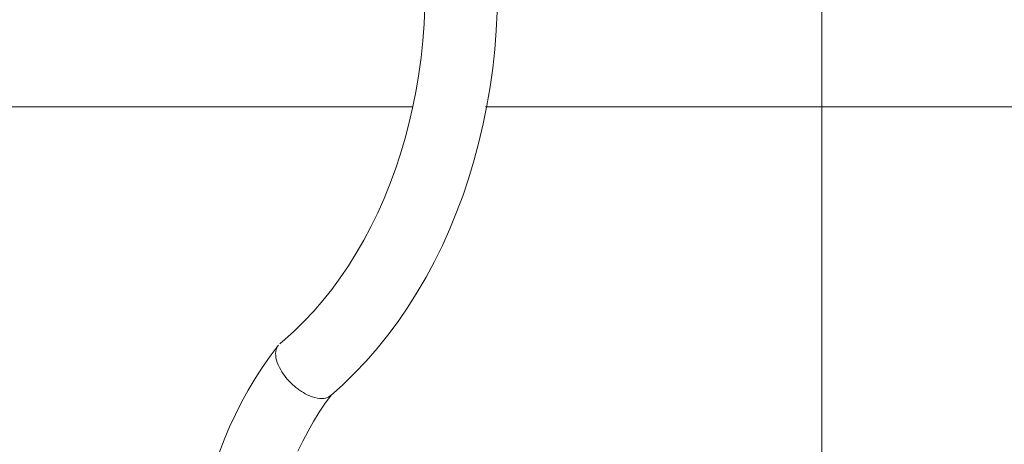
# Model space of a CAD drawing. Header units: metres. Extents: x -10.1 to 50.7, y -18 to 8.5.
# Tile 68 of 109: x 22.044 to 22.316, y 0.207 to 0.324. Entities that reach past the tile are written whole.
import ezdxf

# ---------------------------------------------------------------- set-up
doc = ezdxf.new("R2010")
doc.units = ezdxf.units.M
doc.layers.add('A-WALL-PATT', color=111, linetype='Continuous', lineweight=35)
doc.layers.add('P-SANR-FIXT', color=6, linetype='Continuous', lineweight=18)

# ---------------------------------------------------------------- blocks, each defined once
blk = doc.blocks.new('ADA Shower Head with adjustable bar 2 - ADA Shower Head with adjustable bar 2-V18-Vista F')
at = {"layer": 'P-SANR-FIXT', "flags": 128}
for points in [[(13.43076896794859, 0.3278447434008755), (13.43056166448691, 0.3232010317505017), (13.43021662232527, 0.3185734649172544), (13.42973453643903, 0.3139700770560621), (13.42911637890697, 0.3093988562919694), (13.42836339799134, 0.3048677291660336), (13.42747711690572, 0.3003845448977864), (13.42645933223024, 0.295957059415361), (13.425312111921, 0.2915929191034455), (13.42403779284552, 0.2872996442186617), (13.42263897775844, 0.2830846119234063), (13.42111853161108, 0.2789550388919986), (13.41947957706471, 0.274917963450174), (13.41772548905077, 0.2709802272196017), (13.41585988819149, 0.2671484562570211), (13.41388663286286, 0.2634290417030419), (13.41180980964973, 0.2598281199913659), (13.40963372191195, 0.2563515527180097), (13.40736287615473, 0.2530049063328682), (13.40500196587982, 0.2497934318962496), (13.40255585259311, 0.2467220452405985), (13.40002954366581, 0.2437953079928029), (13.39742816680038, 0.2410174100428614), (13.39475694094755, 0.2383921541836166), (13.39202114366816, 0.2359229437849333), (13.39062402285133, 0.2347423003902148)], [(13.40466963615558, 0.2204222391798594), (13.40805666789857, 0.2234462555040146), (13.41134004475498, 0.2266393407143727), (13.41451550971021, 0.2299955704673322), (13.41757903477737, 0.2335089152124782), (13.42052680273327, 0.237173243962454), (13.42335519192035, 0.2409823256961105), (13.42606076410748, 0.2449298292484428), (13.4286402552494, 0.249009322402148), (13.4310905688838, 0.253214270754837), (13.43340877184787, 0.2575380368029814), (13.4355920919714, 0.2619738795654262), (13.43763791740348, 0.2665149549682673), (13.43954379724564, 0.2711543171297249), (13.44130744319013, 0.2758849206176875), (13.44292673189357, 0.2806996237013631), (13.44439970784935, 0.2855911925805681), (13.44572458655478, 0.2905523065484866), (13.44689975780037, 0.2955755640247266), (13.44792378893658, 0.3006534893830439), (13.44879542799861, 0.3057785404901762), (13.44951360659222, 0.3109431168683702), (13.45007744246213, 0.3161395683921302), (13.45048624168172, 0.3213602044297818), (13.45073950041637, 0.3265973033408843)], [(13.39020439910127, 0.2343131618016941), (13.38798671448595, 0.2313871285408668), (13.38586531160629, 0.2283548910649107), (13.38384251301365, 0.2252214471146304), (13.38192051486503, 0.2219918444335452), (13.38010139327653, 0.2186711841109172), (13.37838710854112, 0.2152646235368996), (13.3767795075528, 0.2117773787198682), (13.37528032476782, 0.2082147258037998), (13.37389118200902, 0.2045820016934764)], [(13.39568368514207, 0.205051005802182), (13.39704434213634, 0.2078842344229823), (13.39848348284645, 0.2106331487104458), (13.3999978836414, 0.213293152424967), (13.40158414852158, 0.2158598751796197), (13.40323872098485, 0.2183291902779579), (13.40495789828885, 0.2206972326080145), (13.40507397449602, 0.2208504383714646)]]:
    blk.add_lwpolyline(points, dxfattribs=at)
at = {"layer": 'P-SANR-FIXT'}
blk.add_open_spline([(13.3903008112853, 0.2344289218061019), (13.38989111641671, 0.2339626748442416), (13.38937324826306, 0.2327464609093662), (13.38958925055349, 0.2303066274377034), (13.39038200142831, 0.2284659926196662), (13.39091275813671, 0.2275421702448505)], degree=3, dxfattribs=at)
blk.add_open_spline([(13.39091275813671, 0.2275421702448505), (13.39170616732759, 0.2261584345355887), (13.39310124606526, 0.2244442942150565), (13.39508316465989, 0.2227168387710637), (13.39646415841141, 0.2216804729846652), (13.39848928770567, 0.2204793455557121), (13.40105985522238, 0.2195992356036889), (13.40343562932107, 0.2195999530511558), (13.40454723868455, 0.2202396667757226), (13.40495104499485, 0.2206999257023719)], degree=3, knots=[-1, -1, -1, -1, -0.8333333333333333, -0.7916666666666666, -0.75, -0.6666666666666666, -0.5555555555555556, -0.4444444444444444, -0.3333333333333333, -0.3333333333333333, -0.3333333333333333, -0.3333333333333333], dxfattribs=at)

msp = doc.modelspace()

# ---------------------------------------------------------------- hatches: boundary and pattern name
at = {"layer": 'A-WALL-PATT', "lineweight": 18}
h = msp.add_hatch(dxfattribs=at)
h.set_pattern_fill('FP_16', color=256, style=0, pattern_type=2)
h.set_pattern_definition([(0, (16.865, -0.3), (0, 0.3), []), (90, (16.865, -0.3), (-0.6, 3.673940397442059e-17), [])])
h.paths.add_polyline_path([(23.9987387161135, 0), (24.32320312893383, 0), (24.32320312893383, 1.8), (23.36320312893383, 1.8), (23.36335982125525, 0.7046820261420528), (23.40478809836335, 0.7010575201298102), (23.40728873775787, 0.707942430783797), (23.41750516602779, 0.7079224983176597), (23.42051702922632, 0.6996814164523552), (23.46776617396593, 0.6955299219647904), (23.47422191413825, 0.6918026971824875), (23.47678930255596, 0.6844733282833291), (23.47685468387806, 0.6594932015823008), (23.47683988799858, 0.4307508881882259), (23.47678577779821, 0.415683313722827), (23.47422191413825, 0.4086391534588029), (23.46772998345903, 0.4048910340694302), (23.46483881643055, 0.4043709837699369), (23.46473628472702, 0.389999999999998), (23.4474576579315, 0.389999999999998), (23.44745515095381, 0.3163820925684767), (23.38473720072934, 0.3163820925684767), (23.38473705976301, 0.389999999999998), (23.36737796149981, 0.389999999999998), (23.36737796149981, 0.3961113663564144), (23.36320312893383, 0.3956382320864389), (23.36320312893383, 0.1999999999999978), (23.34320312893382, 0.2002216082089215), (23.34320312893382, 1.8), (22.37945312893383, 1.8), (22.37960982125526, 0.7146820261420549), (22.42103809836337, 0.7110575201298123), (22.42353873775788, 0.7179424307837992), (22.4337551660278, 0.7179224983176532), (22.43676702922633, 0.7096814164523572), (22.48401617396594, 0.7055299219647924), (22.49057458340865, 0.7015379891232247), (22.49303577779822, 0.6947585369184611), (22.49310468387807, 0.669493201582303), (22.49308988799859, 0.440750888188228), (22.49303577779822, 0.425683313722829), (22.49047191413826, 0.418639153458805), (22.48397998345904, 0.4148910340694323), (22.48108881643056, 0.4143709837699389), (22.48098628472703, 0.4), (22.46370765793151, 0.4), (22.46370515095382, 0.3263820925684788), (22.40098720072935, 0.3263820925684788), (22.40098630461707, 0.4), (22.38362796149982, 0.4), (22.38362796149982, 0.4061113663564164), (22.37945312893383, 0.4056382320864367), (22.37945312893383, 0), (22.71530046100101, 0), (22.7368887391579, 0.197892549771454), (22.72331170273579, 0.2063749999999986), (22.70673923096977, 0.219358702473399), (22.69047279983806, 0.2356251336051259), (22.67628567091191, 0.2537336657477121), (22.6634586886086, 0.2754778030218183), (22.65445295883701, 0.2959719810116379), (22.64790550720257, 0.3174199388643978), (22.6439207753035, 0.3395214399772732), (22.64256409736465, 0.3619499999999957), (23.02356409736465, 0.3619499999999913), (23.02217513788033, 0.3389877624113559), (23.01777990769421, 0.3155625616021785), (23.01118469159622, 0.2943977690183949), (23.00174347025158, 0.2734202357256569), (22.98984252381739, 0.2537336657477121), (22.97565539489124, 0.2356251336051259), (22.95938896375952, 0.219358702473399), (22.94128043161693, 0.2051715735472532), (22.9292394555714, 0.1978925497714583), (22.95082770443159, 2.685530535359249e-07), (23.69321082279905, 2.685530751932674e-07), (23.71479907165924, 0.1978925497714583), (23.70122203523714, 0.2063749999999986), (23.68464956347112, 0.219358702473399), (23.6683831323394, 0.2356251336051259), (23.65419600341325, 0.2537336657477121), (23.64136902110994, 0.2754778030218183), (23.63236329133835, 0.2959719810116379), (23.62581583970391, 0.3174199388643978), (23.62183110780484, 0.3395214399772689), (23.62047442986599, 0.3619499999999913), (24.00147442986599, 0.3619499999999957), (24.00008547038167, 0.3389877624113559), (23.99569024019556, 0.3155625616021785), (23.98891587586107, 0.2939997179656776), (23.97965380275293, 0.2734202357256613), (23.96775285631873, 0.2537336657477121), (23.95356572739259, 0.2356251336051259), (23.93729929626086, 0.219358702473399), (23.91722852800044, 0.2039853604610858), (23.90714978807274, 0.1978925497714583), (23.92873806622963, 0)], flags=0)
h.paths.add_polyline_path([(25.13988134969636, 0), (25.3081531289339, 0), (25.3081531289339, 1.8), (24.34320312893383, 1.8), (24.34335982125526, 0.7046820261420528), (24.38478809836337, 0.7010575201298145), (24.38728873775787, 0.707942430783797), (24.3975051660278, 0.7079224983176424), (24.40051702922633, 0.6996814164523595), (24.44776617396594, 0.6955299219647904), (24.45422191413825, 0.6918026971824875), (24.45678930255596, 0.6844733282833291), (24.45685667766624, 0.6578046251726), (24.45683988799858, 0.4307508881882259), (24.45678577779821, 0.415683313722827), (24.45422191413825, 0.4086391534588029), (24.44704475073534, 0.4048310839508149), (24.44483881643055, 0.4043709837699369), (24.44473628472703, 0.389999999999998), (24.42745765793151, 0.389999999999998), (24.42745515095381, 0.3163820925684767), (24.36473720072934, 0.3163820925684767), (24.36473705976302, 0.389999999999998), (24.34737796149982, 0.389999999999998), (24.34737796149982, 0.3961113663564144), (24.34320312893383, 0.3956382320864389), (24.34320312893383, 0), (24.67321082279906, 2.685530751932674e-07), (24.69479907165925, 0.1978925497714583), (24.68275809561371, 0.2051715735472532), (24.66464956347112, 0.219358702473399), (24.6483831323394, 0.2356251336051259), (24.63419600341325, 0.2537336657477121), (24.62136902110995, 0.2754778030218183), (24.61236329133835, 0.2959719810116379), (24.60581583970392, 0.3174199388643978), (24.60183110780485, 0.3395214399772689), (24.600474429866, 0.3619499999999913), (24.98147442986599, 0.3619499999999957), (24.98008547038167, 0.3389877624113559), (24.97569024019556, 0.3155625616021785), (24.96891587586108, 0.293999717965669), (24.95965380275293, 0.2734202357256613), (24.94775285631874, 0.2537336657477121), (24.93356572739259, 0.2356251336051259), (24.91729929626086, 0.219358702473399), (24.89919076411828, 0.2051715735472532), (24.88714978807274, 0.1978925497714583), (24.90873806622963, 0), (24.97686097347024, 0)], flags=0)
h.paths.add_polyline_path([(21.9536140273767, 0.0317506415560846), (21.95361409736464, 0.03174999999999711), (21.9526391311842, 0.04712128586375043)], flags=0)
h.paths.add_polyline_path([(21.38937045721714, 0), (21.721550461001, 0), (21.74313873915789, 0.1978925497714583), (21.72956170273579, 0.2063749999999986), (21.71298923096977, 0.219358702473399), (21.69672279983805, 0.2356251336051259), (21.6825356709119, 0.2537336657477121), (21.66970868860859, 0.2754778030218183), (21.660702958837, 0.2959719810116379), (21.65394182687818, 0.3185859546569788), (21.65017077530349, 0.3395214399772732), (21.64881409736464, 0.3619499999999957), (22.02981409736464, 0.3619499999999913), (22.02842513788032, 0.3389877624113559), (22.02402990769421, 0.3155625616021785), (22.01743469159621, 0.2943977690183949), (22.00799347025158, 0.2734202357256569), (21.9955476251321, 0.2530381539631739), (21.98190539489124, 0.2356251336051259), (21.96563896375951, 0.219358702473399), (21.94753043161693, 0.2051715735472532), (21.93548945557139, 0.1978925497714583), (21.95707770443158, 2.685530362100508e-07), (22.35945312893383, 0), (22.35945312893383, 1.8), (21.38937045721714, 1.8), (21.38937045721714, 0.05999217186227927)], flags=0)
h.paths.add_polyline_path([(26.27937045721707, 0), (26.27937045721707, 1.8), (25.3281531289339, 1.8), (25.32829078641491, 0.7046836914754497), (25.36973809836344, 0.7010575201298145), (25.37223873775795, 0.707942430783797), (25.38245516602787, 0.7079224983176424), (25.3854670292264, 0.6996814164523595), (25.43271617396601, 0.6955299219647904), (25.43917191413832, 0.6918026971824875), (25.44173930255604, 0.6844733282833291), (25.44180667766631, 0.6578046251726), (25.44178988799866, 0.4307508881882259), (25.44173577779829, 0.415683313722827), (25.43917191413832, 0.4086391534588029), (25.43267998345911, 0.4048910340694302), (25.42978881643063, 0.4043709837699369), (25.4296862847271, 0.389999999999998), (25.41240765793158, 0.389999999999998), (25.41240515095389, 0.3163820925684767), (25.34968720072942, 0.3163820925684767), (25.34968705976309, 0.389999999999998), (25.33232796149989, 0.389999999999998), (25.33232796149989, 0.3961113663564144), (25.3281531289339, 0.3956382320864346), (25.3281531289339, 0), (25.65816082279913, 2.685530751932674e-07), (25.67974907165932, 0.1978925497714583), (25.66770809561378, 0.2051715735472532), (25.64876264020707, 0.2201956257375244), (25.63333313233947, 0.2356251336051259), (25.61914600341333, 0.2537336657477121), (25.60631902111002, 0.2754778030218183), (25.59731329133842, 0.2959719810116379), (25.59055215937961, 0.3185859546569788), (25.58678110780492, 0.3395214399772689), (25.58542442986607, 0.3619499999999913), (25.96642442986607, 0.3619499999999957), (25.96503547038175, 0.3389877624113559), (25.96064024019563, 0.3155625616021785), (25.95386587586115, 0.2939997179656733), (25.944603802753, 0.2734202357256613), (25.93270285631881, 0.2537336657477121), (25.91851572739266, 0.2356251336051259), (25.90224929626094, 0.219358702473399), (25.88414076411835, 0.2051715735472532), (25.87209978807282, 0.1978925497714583), (25.8936880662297, 0), (26.27841966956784, 0)], flags=0)
h.paths.add_polyline_path([(23.19073862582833, 0.04993407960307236), (23.18620536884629, 0.05011800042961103), (23.17434163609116, 0.05112322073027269), (23.16417034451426, 0.05327328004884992), (23.14637230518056, 0.06146131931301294), (23.1417157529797, 0.0643843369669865), (23.13110384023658, 0.07251268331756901), (23.11760554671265, 0.08743894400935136), (23.11026719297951, 0.09894788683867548), (23.10353105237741, 0.1127949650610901), (23.10018815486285, 0.1228207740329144), (23.09692148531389, 0.1377650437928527), (23.09521283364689, 0.1525704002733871), (23.09537891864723, 0.1600421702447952), (23.09663548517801, 0.1824172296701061), (23.09979665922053, 0.1964848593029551), (23.104342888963, 0.2094049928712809), (23.11201644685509, 0.2243277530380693), (23.11944607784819, 0.2350408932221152), (23.13180782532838, 0.2474698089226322), (23.14241223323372, 0.2629468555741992), (23.14487854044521, 0.2679446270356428), (23.14808419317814, 0.2749214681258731), (23.15233196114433, 0.2866363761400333), (23.15617547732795, 0.3015095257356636), (23.15847610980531, 0.3142065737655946), (23.15938513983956, 0.3324965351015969), (23.15938513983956, 0.5074965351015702), (23.15719833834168, 0.5074965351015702), (23.15728862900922, 0.5538922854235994), (23.15719833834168, 0.5571258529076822), (23.15719833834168, 0.6224762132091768), (23.14963934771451, 0.6230690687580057), (23.14131720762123, 0.6242782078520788), (23.13493140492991, 0.6258539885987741), (23.13073990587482, 0.6279439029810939), (23.12954792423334, 0.6296582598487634), (23.12958168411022, 0.642389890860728), (23.13007760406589, 0.645197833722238), (23.13407050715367, 0.6508326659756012), (23.14881996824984, 0.6687132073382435), (23.15350101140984, 0.6708855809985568), (23.15706343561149, 0.6716104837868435), (23.16325928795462, 0.6723649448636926), (23.17362613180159, 0.6724567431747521), (23.18015091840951, 0.6719458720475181), (23.18449086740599, 0.6712288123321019), (23.18801595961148, 0.6701305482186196), (23.19129311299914, 0.668099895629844), (23.1968783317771, 0.6613138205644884), (23.20901542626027, 0.6461615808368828), (23.2098867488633, 0.642386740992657), (23.21009708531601, 0.6409411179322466), (23.20991361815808, 0.6296582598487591), (23.20854442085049, 0.6276890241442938), (23.2045301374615, 0.6258539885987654), (23.19814433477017, 0.6242782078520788), (23.18982219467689, 0.6230690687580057), (23.18219833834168, 0.6223089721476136), (23.18194227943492, 0.5479560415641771), (23.18187719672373, 0.5417229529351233), (23.18219833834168, 0.5074965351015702), (23.17935773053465, 0.5074965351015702), (23.1791490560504, 0.3292026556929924), (23.17789948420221, 0.3109486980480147), (23.17487047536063, 0.2933892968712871), (23.1705098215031, 0.2779435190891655), (23.16284732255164, 0.2604335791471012), (23.15645957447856, 0.2484662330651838), (23.14824193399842, 0.2362366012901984), (23.13287332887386, 0.2197593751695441), (23.12677849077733, 0.2100133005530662), (23.12222694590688, 0.2004214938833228), (23.11647823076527, 0.1809745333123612), (23.11489625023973, 0.1664500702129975), (23.11489625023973, 0.1528983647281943), (23.11796406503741, 0.1331459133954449), (23.12163945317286, 0.121199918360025), (23.12698119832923, 0.1092277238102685), (23.13496998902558, 0.09764539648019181), (23.14341797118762, 0.08825729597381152), (23.15589646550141, 0.07851515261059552), (23.1711499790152, 0.0718413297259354), (23.18921261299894, 0.06994222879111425), (23.19390883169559, 0.07137676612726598), (23.19812404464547, 0.07551516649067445), (23.20149911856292, 0.08109427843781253), (23.20283021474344, 0.08386294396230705), (23.20396135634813, 0.09426315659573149), (23.20401438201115, 0.1129854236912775), (23.20409198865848, 0.1266933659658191), (23.20396012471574, 0.1460356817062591), (23.19632656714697, 0.149925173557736), (23.1896896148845, 0.1565621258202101), (23.18542842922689, 0.1649251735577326), (23.18396012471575, 0.1741956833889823), (23.18542842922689, 0.183466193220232), (23.1896896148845, 0.1918292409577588), (23.19632656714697, 0.1984661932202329), (23.2046896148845, 0.2027273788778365), (23.21396012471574, 0.2041956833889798), (23.22323063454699, 0.2027273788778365), (23.23159368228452, 0.1984661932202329), (23.23823063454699, 0.1918292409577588), (23.2424918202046, 0.183466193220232), (23.24396012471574, 0.1741956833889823), (23.2424918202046, 0.1649251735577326), (23.23823063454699, 0.1565621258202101), (23.23159368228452, 0.149925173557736), (23.22391066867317, 0.1460104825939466), (23.22394642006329, 0.09797309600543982), (23.22374160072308, 0.09238955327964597), (23.22266927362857, 0.08340616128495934), (23.22045477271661, 0.07568553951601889), (23.21519210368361, 0.06510243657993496), (23.209987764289, 0.05895107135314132), (23.20401438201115, 0.05456887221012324), (23.19804164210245, 0.05175435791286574), (23.19074037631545, 0.04993451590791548)], flags=0)
h.paths.add_polyline_path([(24.1544886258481, 0.04993407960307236), (24.14995536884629, 0.05011800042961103), (24.13809163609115, 0.05112322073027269), (24.12792034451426, 0.05327328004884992), (24.11012230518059, 0.06146131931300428), (24.1054657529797, 0.0643843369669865), (24.09485384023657, 0.07251268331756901), (24.08135554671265, 0.08743894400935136), (24.07401719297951, 0.09894788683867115), (24.06728105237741, 0.1127949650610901), (24.06345884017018, 0.1249774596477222), (24.06052518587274, 0.1390327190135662), (24.05896283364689, 0.1525704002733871), (24.05912891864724, 0.1600421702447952), (24.060385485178, 0.1824172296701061), (24.06354665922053, 0.1964848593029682), (24.068092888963, 0.2094049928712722), (24.07576644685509, 0.2243277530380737), (24.08319607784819, 0.2350408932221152), (24.09555782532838, 0.2474698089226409), (24.10616223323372, 0.2629468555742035), (24.10862854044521, 0.2679446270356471), (24.11249275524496, 0.2766164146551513), (24.11608196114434, 0.2866363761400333), (24.11992547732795, 0.3015095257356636), (24.1222261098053, 0.3142065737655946), (24.12313513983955, 0.3324965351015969), (24.12313513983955, 0.5074965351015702), (24.12094833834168, 0.5074965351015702), (24.12103862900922, 0.5538922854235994), (24.12094833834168, 0.5571258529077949), (24.12094833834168, 0.6224762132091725), (24.11137969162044, 0.6233610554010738), (24.10506720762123, 0.6242782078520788), (24.09868140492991, 0.6258539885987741), (24.09448990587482, 0.6279439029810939), (24.09329792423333, 0.6296582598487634), (24.09333168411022, 0.6423898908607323), (24.09382760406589, 0.645197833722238), (24.09782050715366, 0.6508326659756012), (24.11256996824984, 0.6687132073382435), (24.11725101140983, 0.6708855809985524), (24.12100399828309, 0.6716389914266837), (24.12629969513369, 0.6723387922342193), (24.1373761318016, 0.6724567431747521), (24.14390091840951, 0.6719458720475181), (24.14824086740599, 0.6712288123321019), (24.15176595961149, 0.6701305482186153), (24.15504311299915, 0.668099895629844), (24.1606283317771, 0.6613138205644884), (24.17276542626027, 0.6461615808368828), (24.17363674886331, 0.642386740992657), (24.17384708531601, 0.6409411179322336), (24.17366361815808, 0.6296582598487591), (24.17229442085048, 0.6276890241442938), (24.1682801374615, 0.6258539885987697), (24.16175909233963, 0.6242585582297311), (24.15357219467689, 0.6230690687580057), (24.14594833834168, 0.6223089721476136), (24.14569227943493, 0.5479560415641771), (24.14562719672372, 0.5417229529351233), (24.14594833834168, 0.5074965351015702), (24.14310773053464, 0.5074965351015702), (24.1428990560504, 0.3292026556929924), (24.14164948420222, 0.3109486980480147), (24.13862047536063, 0.2933892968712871), (24.13425982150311, 0.2779435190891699), (24.12659732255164, 0.2604335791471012), (24.12020957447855, 0.2484662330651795), (24.11199193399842, 0.2362366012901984), (24.09662332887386, 0.2197593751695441), (24.09052849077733, 0.2100133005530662), (24.08597694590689, 0.2004214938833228), (24.08022823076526, 0.1809745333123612), (24.07864625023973, 0.1664500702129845), (24.07864625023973, 0.1528983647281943), (24.0817140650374, 0.1331459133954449), (24.08538945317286, 0.1211999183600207), (24.09073119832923, 0.1092277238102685), (24.09871998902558, 0.09764539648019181), (24.10716797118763, 0.08825729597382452), (24.11964646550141, 0.07851515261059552), (24.1348999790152, 0.0718413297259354), (24.15296261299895, 0.06994222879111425), (24.1576588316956, 0.07137676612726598), (24.16187404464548, 0.07551516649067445), (24.16524911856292, 0.08109427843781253), (24.16658021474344, 0.08386294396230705), (24.16771135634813, 0.09426315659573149), (24.16778120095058, 0.1115949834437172), (24.16784198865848, 0.1266933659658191), (24.16771012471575, 0.1460356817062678), (24.16007656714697, 0.149925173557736), (24.1534396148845, 0.1565621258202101), (24.14917842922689, 0.1649251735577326), (24.14771012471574, 0.1741956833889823), (24.14917842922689, 0.183466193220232), (24.1534396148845, 0.1918292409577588), (24.16007656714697, 0.1984661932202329), (24.1684396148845, 0.2027273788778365), (24.17771012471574, 0.2041956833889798), (24.18698063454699, 0.2027273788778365), (24.19534368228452, 0.1984661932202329), (24.20198063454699, 0.1918292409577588), (24.2062418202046, 0.1834661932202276), (24.20771012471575, 0.1741956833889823), (24.2062418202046, 0.1649251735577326), (24.20198063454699, 0.1565621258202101), (24.19534368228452, 0.149925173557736), (24.18766066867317, 0.1460104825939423), (24.18769642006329, 0.09797309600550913), (24.18749160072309, 0.09238955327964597), (24.18641927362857, 0.08340616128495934), (24.18420477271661, 0.07568553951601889), (24.17879336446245, 0.06492663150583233), (24.17373776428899, 0.05895107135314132), (24.16786313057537, 0.05461540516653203), (24.16175909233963, 0.05174624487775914), (24.15449037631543, 0.04993451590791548)], flags=0)
h.paths.add_polyline_path([(26.1180036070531, 0.04993407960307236), (26.11490536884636, 0.0501180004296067), (26.10304163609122, 0.05112322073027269), (26.09287034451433, 0.05327328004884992), (26.07507230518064, 0.06146131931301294), (26.07041575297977, 0.0643843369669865), (26.05980384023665, 0.07251268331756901), (26.04630554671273, 0.08743894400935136), (26.03896719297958, 0.09894788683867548), (26.03223105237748, 0.1127949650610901), (26.02840884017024, 0.1249774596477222), (26.02547518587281, 0.1390327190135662), (26.02391283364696, 0.1525704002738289), (26.02407891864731, 0.1600421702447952), (26.02533548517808, 0.1824172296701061), (26.0284966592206, 0.1964848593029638), (26.03304288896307, 0.2094049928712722), (26.04071644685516, 0.2243277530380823), (26.04814607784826, 0.2350408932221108), (26.06050782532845, 0.2474698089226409), (26.07111223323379, 0.2629468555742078), (26.07357854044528, 0.2679446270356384), (26.07744275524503, 0.2766164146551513), (26.0810319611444, 0.2866363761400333), (26.08487547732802, 0.3015095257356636), (26.08717610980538, 0.3142065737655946), (26.08808513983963, 0.3324965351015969), (26.08808513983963, 0.5074965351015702), (26.08589833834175, 0.5074965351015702), (26.08598862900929, 0.5538922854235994), (26.08589833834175, 0.5571258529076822), (26.08589833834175, 0.6224762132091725), (26.07632969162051, 0.6233610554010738), (26.07001720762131, 0.6242782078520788), (26.06363140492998, 0.6258539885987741), (26.05943990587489, 0.6279439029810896), (26.05824792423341, 0.6296582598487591), (26.05828168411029, 0.6423898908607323), (26.05877760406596, 0.645197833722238), (26.06277050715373, 0.6508326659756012), (26.07751996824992, 0.6687132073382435), (26.08220101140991, 0.6708855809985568), (26.08576343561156, 0.6716104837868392), (26.09159903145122, 0.6723516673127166), (26.10232613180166, 0.6724567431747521), (26.10885091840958, 0.6719458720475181), (26.11319086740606, 0.6712288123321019), (26.11671595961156, 0.6701305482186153), (26.11999311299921, 0.668099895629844), (26.12557833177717, 0.6613138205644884), (26.13771542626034, 0.6461615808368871), (26.13858674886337, 0.6423867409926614), (26.13879708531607, 0.6409411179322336), (26.13861361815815, 0.6296582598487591), (26.13724442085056, 0.6276890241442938), (26.13323013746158, 0.6258539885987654), (26.12684433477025, 0.6242782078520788), (26.1180036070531, 0.6230283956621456), (26.11089833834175, 0.6223089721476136), (26.11064227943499, 0.5479560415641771), (26.1105771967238, 0.5417229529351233), (26.11089833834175, 0.5074965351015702), (26.10805773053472, 0.5074965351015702), (26.10784905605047, 0.3292026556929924), (26.10659948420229, 0.3109486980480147), (26.1035704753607, 0.2933892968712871), (26.09920982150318, 0.2779435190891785), (26.09154732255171, 0.2604335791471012), (26.08515957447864, 0.2484662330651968), (26.07694193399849, 0.2362366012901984), (26.06157332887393, 0.2197593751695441), (26.0554784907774, 0.2100133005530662), (26.05092694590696, 0.2004214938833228), (26.04517823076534, 0.1809745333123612), (26.0435962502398, 0.1664500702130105), (26.0435962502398, 0.1528983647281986), (26.04666406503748, 0.1331459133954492), (26.05033945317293, 0.121199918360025), (26.0556811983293, 0.1092277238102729), (26.06366998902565, 0.09764539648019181), (26.0721179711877, 0.08825729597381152), (26.08459646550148, 0.07851515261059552), (26.09984997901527, 0.0718413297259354), (26.1180036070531, 0.06996578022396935), (26.12260883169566, 0.07137676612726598), (26.12682404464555, 0.07551516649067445), (26.13019911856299, 0.08109427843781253), (26.13153021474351, 0.08386294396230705), (26.1326613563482, 0.09426315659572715), (26.13273120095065, 0.1115949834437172), (26.13279198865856, 0.1266933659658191), (26.13266012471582, 0.1460356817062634), (26.12502656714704, 0.149925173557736), (26.1180036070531, 0.1573197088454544), (26.11412842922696, 0.1649251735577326), (26.11266012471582, 0.1741956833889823), (26.11412842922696, 0.183466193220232), (26.11838961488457, 0.1918292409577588), (26.12502656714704, 0.1984661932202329), (26.13338961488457, 0.2027273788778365), (26.14266012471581, 0.2041956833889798), (26.15193063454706, 0.2027273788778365), (26.16029368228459, 0.1984661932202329), (26.16693063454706, 0.1918292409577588), (26.17119182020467, 0.183466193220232), (26.17266012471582, 0.1741956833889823), (26.17119182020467, 0.1649251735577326), (26.16693063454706, 0.1565621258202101), (26.16029368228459, 0.149925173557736), (26.15261066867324, 0.1460104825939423), (26.15264642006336, 0.09797309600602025), (26.15244160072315, 0.0923895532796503), (26.15136927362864, 0.08340616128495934), (26.14915477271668, 0.07568553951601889), (26.14374336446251, 0.06492663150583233), (26.13868776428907, 0.05895107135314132), (26.13281313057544, 0.05461540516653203), (26.12674164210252, 0.05175435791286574), (26.12035066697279, 0.04993451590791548)], flags=0)
h.paths.add_polyline_path([(22.18513703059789, 0.04993407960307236), (22.18245536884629, 0.0501180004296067), (22.17059163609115, 0.05112322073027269), (22.16042034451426, 0.05327328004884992), (22.14262230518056, 0.06146131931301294), (22.1379657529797, 0.0643843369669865), (22.12735384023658, 0.07251268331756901), (22.11385554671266, 0.08743894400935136), (22.10651719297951, 0.09894788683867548), (22.09978105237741, 0.1127949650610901), (22.09595884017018, 0.1249774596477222), (22.09302518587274, 0.1390327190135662), (22.09146283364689, 0.1525704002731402), (22.09162891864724, 0.1600421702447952), (22.09288548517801, 0.1824172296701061), (22.09604665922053, 0.1964848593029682), (22.100592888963, 0.2094049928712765), (22.1082664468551, 0.2243277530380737), (22.11569607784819, 0.2350408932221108), (22.12805782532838, 0.2474698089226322), (22.13866223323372, 0.2629468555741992), (22.14112854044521, 0.2679446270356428), (22.14433419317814, 0.2749214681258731), (22.14858196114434, 0.2866363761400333), (22.15242547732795, 0.3015095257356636), (22.15472610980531, 0.3142065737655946), (22.15563513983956, 0.3324965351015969), (22.15563513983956, 0.5074965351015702), (22.15344833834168, 0.5074965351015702), (22.15353862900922, 0.5538922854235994), (22.15344833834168, 0.5571258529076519), (22.15344833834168, 0.6224762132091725), (22.14387969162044, 0.6233610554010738), (22.13756720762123, 0.6242782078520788), (22.13118140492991, 0.6258539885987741), (22.12698990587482, 0.6279439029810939), (22.12579792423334, 0.6296582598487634), (22.12583168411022, 0.6423898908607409), (22.12632760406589, 0.645197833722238), (22.13032050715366, 0.6508326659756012), (22.14506996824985, 0.6687132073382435), (22.14975101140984, 0.6708855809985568), (22.15331343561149, 0.6716104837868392), (22.15914903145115, 0.6723516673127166), (22.16987613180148, 0.6724567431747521), (22.17640091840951, 0.6719458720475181), (22.180740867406, 0.6712288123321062), (22.18426595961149, 0.6701305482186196), (22.18754311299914, 0.668099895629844), (22.19312833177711, 0.6613138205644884), (22.20526542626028, 0.6461615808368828), (22.20616361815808, 0.6422020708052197), (22.20634708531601, 0.6409411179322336), (22.20616361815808, 0.6296582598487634), (22.20479442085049, 0.6276890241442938), (22.20078013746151, 0.6258539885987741), (22.19439433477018, 0.6242782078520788), (22.18513703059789, 0.622995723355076), (22.17844833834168, 0.6223089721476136), (22.17825796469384, 0.550308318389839), (22.17812719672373, 0.5417229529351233), (22.17844833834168, 0.5074965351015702), (22.17560773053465, 0.5074965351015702), (22.1753990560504, 0.3292026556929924), (22.17414948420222, 0.3109486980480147), (22.17112047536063, 0.2933892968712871), (22.1667598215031, 0.2779435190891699), (22.15909732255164, 0.2604335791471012), (22.15270957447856, 0.2484662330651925), (22.14449193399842, 0.2362366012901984), (22.12912332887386, 0.2197593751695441), (22.12302849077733, 0.2100133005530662), (22.11847694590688, 0.2004214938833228), (22.11272823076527, 0.1809745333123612), (22.11114625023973, 0.1664500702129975), (22.11114625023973, 0.15289836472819), (22.11421406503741, 0.1331459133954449), (22.11788945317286, 0.121199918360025), (22.12323119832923, 0.1092277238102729), (22.13121998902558, 0.09764539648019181), (22.13966797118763, 0.08825729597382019), (22.15214646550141, 0.07851515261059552), (22.16739997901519, 0.0718413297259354), (22.18546261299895, 0.06994222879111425), (22.1901588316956, 0.07137676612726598), (22.19437404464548, 0.07551516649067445), (22.19774911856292, 0.08109427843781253), (22.19908021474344, 0.08386294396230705), (22.20021135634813, 0.09426315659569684), (22.20028120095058, 0.1115949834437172), (22.20034198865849, 0.1266933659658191), (22.20021012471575, 0.1460356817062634), (22.19257656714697, 0.149925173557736), (22.1859396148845, 0.1565621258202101), (22.18167842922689, 0.1649251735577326), (22.18021012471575, 0.1741956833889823), (22.18167842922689, 0.183466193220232), (22.1859396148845, 0.1918292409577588), (22.19257656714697, 0.1984661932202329), (22.20093961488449, 0.2027273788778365), (22.21021012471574, 0.2041956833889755), (22.21948063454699, 0.2027273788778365), (22.22784368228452, 0.1984661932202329), (22.23448063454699, 0.1918292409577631), (22.2387418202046, 0.183466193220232), (22.24021012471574, 0.1741956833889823), (22.2387418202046, 0.1649251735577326), (22.23448063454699, 0.1565621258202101), (22.22784368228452, 0.149925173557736), (22.22016066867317, 0.1460104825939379), (22.22019642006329, 0.09797309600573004), (22.21999160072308, 0.0923895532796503), (22.21891927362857, 0.08340616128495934), (22.21670477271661, 0.07568553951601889), (22.21144210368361, 0.06510243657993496), (22.20551457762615, 0.05838470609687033), (22.20036313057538, 0.05461540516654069), (22.19429164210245, 0.05175435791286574), (22.18790066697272, 0.04993451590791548), (22.18535773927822, 0.04993407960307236)], flags=0)
h.paths.add_polyline_path([(25.13448862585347, 0.04993407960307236), (25.12995536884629, 0.05011800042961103), (25.11809163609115, 0.05112322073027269), (25.10792034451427, 0.05327328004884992), (25.0901223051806, 0.06146131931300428), (25.0854657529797, 0.0643843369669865), (25.07485384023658, 0.07251268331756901), (25.06135554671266, 0.08743894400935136), (25.05401719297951, 0.09894788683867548), (25.04728105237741, 0.1127949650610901), (25.04345884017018, 0.1249774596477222), (25.04052518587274, 0.1390327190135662), (25.0389628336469, 0.1525704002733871), (25.03912891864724, 0.1600421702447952), (25.04038548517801, 0.1824172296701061), (25.04354665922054, 0.1964848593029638), (25.048092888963, 0.2094049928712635), (25.0557664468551, 0.2243277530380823), (25.06319607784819, 0.2350408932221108), (25.07555782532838, 0.2474698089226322), (25.08616223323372, 0.2629468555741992), (25.08862854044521, 0.2679446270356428), (25.09249275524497, 0.2766164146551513), (25.09608196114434, 0.2866363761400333), (25.09992547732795, 0.3015095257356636), (25.10222610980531, 0.3142065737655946), (25.10313513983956, 0.3324965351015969), (25.10313513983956, 0.5074965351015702), (25.10094833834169, 0.5074965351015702), (25.10103862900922, 0.5538922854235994), (25.10094833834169, 0.5571258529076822), (25.10094833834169, 0.6224762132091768), (25.09137969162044, 0.6233610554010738), (25.08506720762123, 0.6242782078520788), (25.07868140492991, 0.6258539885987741), (25.07448990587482, 0.6279439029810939), (25.07329792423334, 0.6296582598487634), (25.07333168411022, 0.642389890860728), (25.0738276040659, 0.645197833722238), (25.07782050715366, 0.6508326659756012), (25.09256996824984, 0.6687132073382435), (25.09725101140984, 0.6708855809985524), (25.10081343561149, 0.6716104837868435), (25.10664903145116, 0.6723516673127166), (25.11737613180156, 0.6724567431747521), (25.12390091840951, 0.6719458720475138), (25.128240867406, 0.6712288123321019), (25.13176595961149, 0.6701305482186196), (25.13504311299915, 0.668099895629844), (25.1406283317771, 0.6613138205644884), (25.15276542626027, 0.6461615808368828), (25.15363674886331, 0.642386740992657), (25.15384708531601, 0.6409411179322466), (25.15366361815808, 0.6296582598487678), (25.15229442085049, 0.6276890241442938), (25.14828013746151, 0.6258539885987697), (25.13988134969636, 0.6239857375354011), (25.1335721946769, 0.6230690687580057), (25.12594833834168, 0.6223089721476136), (25.12569227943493, 0.5479560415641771), (25.12562719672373, 0.5417229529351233), (25.12594833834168, 0.5074965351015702), (25.12310773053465, 0.5074965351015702), (25.1228990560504, 0.3292026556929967), (25.12164948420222, 0.3109486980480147), (25.11862047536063, 0.2933892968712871), (25.1142598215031, 0.2779435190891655), (25.10659732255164, 0.2604335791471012), (25.09912625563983, 0.2468540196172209), (25.09199193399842, 0.2362366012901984), (25.07662332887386, 0.2197593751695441), (25.07052849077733, 0.2100133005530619), (25.06597694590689, 0.2004214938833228), (25.06022823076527, 0.1809745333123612), (25.05864625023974, 0.1664500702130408), (25.05864625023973, 0.1528983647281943), (25.06171406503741, 0.1331459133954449), (25.06538945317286, 0.121199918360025), (25.07073119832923, 0.1092277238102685), (25.07874870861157, 0.09761348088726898), (25.08716797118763, 0.08825729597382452), (25.09964646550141, 0.07851515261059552), (25.1148999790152, 0.0718413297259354), (25.13296261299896, 0.06994222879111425), (25.1376588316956, 0.07137676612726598), (25.14187404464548, 0.07551516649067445), (25.14524911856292, 0.08109427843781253), (25.14658021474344, 0.08386294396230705), (25.14771135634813, 0.09426315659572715), (25.14778120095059, 0.1115949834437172), (25.14784198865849, 0.1266933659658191), (25.14771012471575, 0.1460356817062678), (25.13988134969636, 0.1501203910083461), (25.1334396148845, 0.1565621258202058), (25.12917842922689, 0.1649251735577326), (25.12771012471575, 0.1741956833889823), (25.12917842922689, 0.183466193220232), (25.1334396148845, 0.1918292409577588), (25.14007656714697, 0.1984661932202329), (25.1484396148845, 0.2027273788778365), (25.15771012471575, 0.2041956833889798), (25.166980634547, 0.2027273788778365), (25.17534368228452, 0.1984661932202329), (25.18198063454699, 0.1918292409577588), (25.1862418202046, 0.183466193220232), (25.18771012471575, 0.1741956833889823), (25.1862418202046, 0.1649251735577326), (25.181980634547, 0.1565621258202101), (25.17534368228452, 0.149925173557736), (25.16766066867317, 0.1460104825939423), (25.16769642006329, 0.09797309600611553), (25.16749160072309, 0.09238955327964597), (25.16641927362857, 0.08340616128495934), (25.16420477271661, 0.07568553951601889), (25.15879336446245, 0.06492663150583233), (25.153737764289, 0.05895107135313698), (25.14786313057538, 0.05461540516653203), (25.14179164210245, 0.05175435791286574), (25.13449037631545, 0.04993451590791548)], flags=0)
h.paths.add_polyline_path([(21.53995079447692, 0.06692977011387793), (21.51924527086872, 0.06965570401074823), (21.49995079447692, 0.07764773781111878), (21.48338225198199, 0.09036122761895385), (21.47066876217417, 0.1069297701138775), (21.46267672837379, 0.1262242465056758), (21.45995079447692, 0.1469297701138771), (21.53995079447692, 0.1469297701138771), (21.53995079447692, 0.06965570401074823)], flags=0)
h.paths.add_polyline_path([(21.66991396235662, 0.111929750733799), (21.66991396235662, 0.1807852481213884), (21.71902684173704, 0.1463960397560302), (21.71645344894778, 0.1445900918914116)], flags=0)
h.paths.add_polyline_path([(21.55343307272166, 0.1469297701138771), (21.53995079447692, 0.1469297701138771), (21.53995079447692, 0.2269297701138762), (21.56065631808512, 0.2242038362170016), (21.57995079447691, 0.216211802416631), (21.59651933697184, 0.203498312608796), (21.60923282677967, 0.1869297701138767), (21.61722486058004, 0.1676352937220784), (21.61995079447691, 0.1469297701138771), (21.57995079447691, 0.1469297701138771)], flags=0)
h.paths.add_polyline_path([(21.57495079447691, 0.2969297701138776), (21.50495079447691, 0.2969297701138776), (21.53995079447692, 0.3469149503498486), (21.56646356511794, 0.30905078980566)], flags=0)
h.paths.add_polyline_path([(21.47995515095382, 0.3263820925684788), (21.41723720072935, 0.3263820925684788), (21.41723705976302, 0.4), (21.39987796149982, 0.4), (21.39987796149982, 0.4061113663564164), (21.39582135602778, 0.4057564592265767), (21.39228582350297, 0.4022209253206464), (21.39220922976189, 0.4285034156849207), (21.39217737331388, 0.6594322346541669), (21.39232196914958, 0.718184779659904), (21.39584078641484, 0.7146836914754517), (21.43728809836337, 0.7110575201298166), (21.43978873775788, 0.7179424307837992), (21.45000516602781, 0.7179224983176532), (21.45301702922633, 0.7096814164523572), (21.50026617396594, 0.7055299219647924), (21.50682458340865, 0.7015379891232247), (21.50928577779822, 0.6947585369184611), (21.5093571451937, 0.6674086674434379), (21.50933988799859, 0.440750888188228), (21.50928577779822, 0.425683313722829), (21.50672191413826, 0.418639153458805), (21.50022998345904, 0.4148910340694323), (21.49733881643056, 0.4143709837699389), (21.49723628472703, 0.4), (21.47995765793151, 0.4), (21.47995597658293, 0.3263820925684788)], flags=0)
h.paths.add_polyline_path([(25.41240583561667, 0.3615322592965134), (25.41240769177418, 0.3615324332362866), (25.46592210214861, 0.3615324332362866)], flags=0)
h.paths.add_polyline_path([(24.85459569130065, 0.3682999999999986), (24.600474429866, 0.3682999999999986), (24.600474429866, 0.3746499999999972), (24.59316726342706, 0.3746499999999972), (24.58953759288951, 0.3751492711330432), (24.5820683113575, 0.3773094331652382), (24.57347337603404, 0.3841772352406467), (24.56863274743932, 0.3934759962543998), (24.55948806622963, 0.43815), (24.54967442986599, 0.6540499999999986), (24.54279585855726, 0.6542830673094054), (24.54134679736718, 0.6545877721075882), (24.53922252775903, 0.6561100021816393), (24.53789123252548, 0.658358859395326), (24.5375784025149, 0.6609534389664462), (24.54040458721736, 0.6932568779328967), (24.54244556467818, 0.6991287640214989), (24.54753035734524, 0.7034551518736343), (24.55421392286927, 0.7048500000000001), (25.03020049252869, 0.7046366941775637), (25.03514005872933, 0.7031269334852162), (25.03950329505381, 0.6991287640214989), (25.04154427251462, 0.6932568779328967), (25.04437045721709, 0.6609534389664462), (25.04392475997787, 0.6581344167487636), (25.04272633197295, 0.6561100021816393), (25.04041381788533, 0.6545481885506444), (25.03695725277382, 0.6540499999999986), (25.032274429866, 0.6540499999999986), (25.02246079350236, 0.43815), (25.01331611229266, 0.3934759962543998), (25.00823912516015, 0.3837231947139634), (24.99906578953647, 0.3769413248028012), (24.98710436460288, 0.3746499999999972), (24.98147442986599, 0.3746499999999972), (24.98147442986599, 0.3682999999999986), (24.85922728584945, 0.3682999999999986)], flags=0)
h.paths.add_polyline_path([(25.96064024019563, 0.3682999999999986), (25.58542442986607, 0.3682999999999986), (25.58542442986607, 0.3746499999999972), (25.57811726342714, 0.3746499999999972), (25.57448759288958, 0.3751492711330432), (25.56701831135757, 0.3773094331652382), (25.55842337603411, 0.3841772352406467), (25.5535827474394, 0.3934759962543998), (25.5444380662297, 0.43815), (25.53462442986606, 0.6540499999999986), (25.52774585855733, 0.6542830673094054), (25.52629679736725, 0.6545877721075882), (25.52417252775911, 0.6561100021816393), (25.52284123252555, 0.6583588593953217), (25.52252840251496, 0.6609534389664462), (25.52535458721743, 0.6932568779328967), (25.52739556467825, 0.6991287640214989), (25.5319788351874, 0.7033285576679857), (25.53916392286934, 0.7048500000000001), (26.01515049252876, 0.7046366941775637), (26.02009005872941, 0.7031269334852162), (26.02445329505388, 0.6991287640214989), (26.0264942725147, 0.6932568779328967), (26.02932045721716, 0.6609534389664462), (26.02887475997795, 0.6581344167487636), (26.02767633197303, 0.6561100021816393), (26.0253638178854, 0.6545481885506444), (26.02190725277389, 0.6540499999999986), (26.01722442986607, 0.6540499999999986), (26.00741079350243, 0.43815), (25.99826611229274, 0.3934759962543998), (25.99318912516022, 0.3837231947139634), (25.98401578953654, 0.3769413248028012), (25.97205436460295, 0.3746499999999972), (25.96642442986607, 0.3746499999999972), (25.96642442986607, 0.3682999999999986), (25.96199691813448, 0.3682999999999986)], flags=0)
h.paths.add_polyline_path([(23.02061645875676, 0.3682999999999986), (22.64256409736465, 0.3682999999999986), (22.64256409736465, 0.3746499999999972), (22.63525693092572, 0.3746499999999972), (22.62412949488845, 0.3773094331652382), (22.6195463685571, 0.3808480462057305), (22.61550514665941, 0.3842884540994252), (22.61072241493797, 0.3934759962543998), (22.60157773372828, 0.43815), (22.59176409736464, 0.6540499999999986), (22.58488552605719, 0.6542830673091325), (22.58343646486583, 0.6545877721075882), (22.58131219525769, 0.6561100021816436), (22.57998090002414, 0.658358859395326), (22.57966807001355, 0.6609534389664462), (22.58249425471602, 0.6932568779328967), (22.58475638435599, 0.699331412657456), (22.58943396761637, 0.7034100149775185), (22.59580468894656, 0.7047849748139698), (22.59666712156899, 0.7048500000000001), (23.07233666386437, 0.7045711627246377), (23.07700969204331, 0.7033285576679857), (23.08174909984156, 0.6986795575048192), (23.08363394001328, 0.6932568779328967), (23.08646012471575, 0.6609534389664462), (23.08587641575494, 0.6579012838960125), (23.08481599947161, 0.6561100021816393), (23.08236323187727, 0.654518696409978), (23.07904692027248, 0.6540499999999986), (23.07436409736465, 0.6540499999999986), (23.06455046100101, 0.43815), (23.05540577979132, 0.3934759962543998), (23.0503287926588, 0.3837231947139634), (23.04160576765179, 0.3770297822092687), (23.03380580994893, 0.3750536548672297), (23.02954042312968, 0.3746499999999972), (23.02356409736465, 0.3746499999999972), (23.02356409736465, 0.3682999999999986), (23.02217513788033, 0.3682999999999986)], flags=0)
h.paths.add_polyline_path([(23.82395978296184, 0.3682999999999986), (23.62047442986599, 0.3682999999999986), (23.62047442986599, 0.3746499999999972), (23.61316726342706, 0.3746499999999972), (23.60953759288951, 0.3751492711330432), (23.6020683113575, 0.3773094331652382), (23.59347337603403, 0.3841772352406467), (23.58863274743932, 0.3934759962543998), (23.57948806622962, 0.43815), (23.56967442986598, 0.6540499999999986), (23.56279585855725, 0.6542830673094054), (23.56134679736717, 0.6545877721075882), (23.55922252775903, 0.6561100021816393), (23.55789123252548, 0.6583588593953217), (23.55757840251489, 0.6609534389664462), (23.56040458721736, 0.6932568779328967), (23.56244556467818, 0.6991287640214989), (23.56753035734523, 0.7034551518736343), (23.57421392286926, 0.7048500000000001), (24.05020049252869, 0.7046366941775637), (24.05514005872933, 0.7031269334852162), (24.0595032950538, 0.6991287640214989), (24.06154427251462, 0.6932568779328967), (24.06437045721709, 0.6609534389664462), (24.06392475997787, 0.6581344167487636), (24.06272633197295, 0.6561100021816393), (24.06041381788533, 0.6545481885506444), (24.05695725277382, 0.6540499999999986), (24.052274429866, 0.6540499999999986), (24.04246079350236, 0.43815), (24.03331611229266, 0.3934759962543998), (24.02823912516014, 0.3837231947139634), (24.01906578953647, 0.3769413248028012), (24.00710436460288, 0.3746499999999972), (24.00147442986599, 0.3746499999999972), (24.00147442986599, 0.3682999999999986), (23.82640350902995, 0.3682999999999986)], flags=0)
h.paths.add_polyline_path([(21.6811306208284, 0.3682999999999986), (21.64881409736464, 0.3682999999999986), (21.64881409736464, 0.3746499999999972), (21.64150693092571, 0.3746499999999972), (21.63037949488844, 0.3773094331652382), (21.62579636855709, 0.3808480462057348), (21.6217551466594, 0.3842884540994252), (21.61697241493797, 0.3934759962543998), (21.60782773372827, 0.43815), (21.59801409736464, 0.6540499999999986), (21.59113552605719, 0.6542830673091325), (21.58968646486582, 0.6545877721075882), (21.58756219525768, 0.6561100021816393), (21.58623090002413, 0.6583588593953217), (21.58591807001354, 0.6609534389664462), (21.58874425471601, 0.6932568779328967), (21.59100638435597, 0.699331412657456), (21.59568396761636, 0.7034100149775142), (21.60205468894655, 0.7047849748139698), (21.60291712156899, 0.7048500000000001), (22.07858666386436, 0.7045711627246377), (22.0832596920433, 0.7033285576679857), (22.08798164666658, 0.6987297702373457), (22.08988394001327, 0.6932568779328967), (22.09271012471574, 0.6609534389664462), (22.09226442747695, 0.6581344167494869), (22.0910659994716, 0.6561100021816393), (22.08861323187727, 0.654518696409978), (22.08512694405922, 0.6540499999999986), (22.08061409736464, 0.6540499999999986), (22.07080046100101, 0.43815), (22.06165577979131, 0.3934759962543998), (22.05657879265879, 0.3837231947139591), (22.04785576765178, 0.3770297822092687), (22.04005580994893, 0.375053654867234), (22.03579042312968, 0.3746499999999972), (22.02981409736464, 0.3746499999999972), (22.02981409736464, 0.3682999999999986), (21.68494075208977, 0.3682999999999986)], flags=0)
h.paths.add_polyline_path([(21.38937045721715, 2.099999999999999), (22.1084531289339, 2.100000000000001), (22.1084531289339, 3.100000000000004), (26.2584531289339, 3.100000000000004), (26.2584531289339, 2.100000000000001), (26.27937045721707, 2.100000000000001), (26.27937045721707, 3.200000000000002), (21.38937045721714, 3.200000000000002), (21.38937045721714, 3.17591381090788)], flags=0)

# ---------------------------------------------------------------- block references
at = {"layer": 'P-SANR-FIXT'}
msp.add_blockref('ADA Shower Head with adjustable bar 2 - ADA Shower Head with adjustable bar 2-V18-Vista F', (8.72478331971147, 0), dxfattribs=at)

doc.saveas('drawing.dxf')
